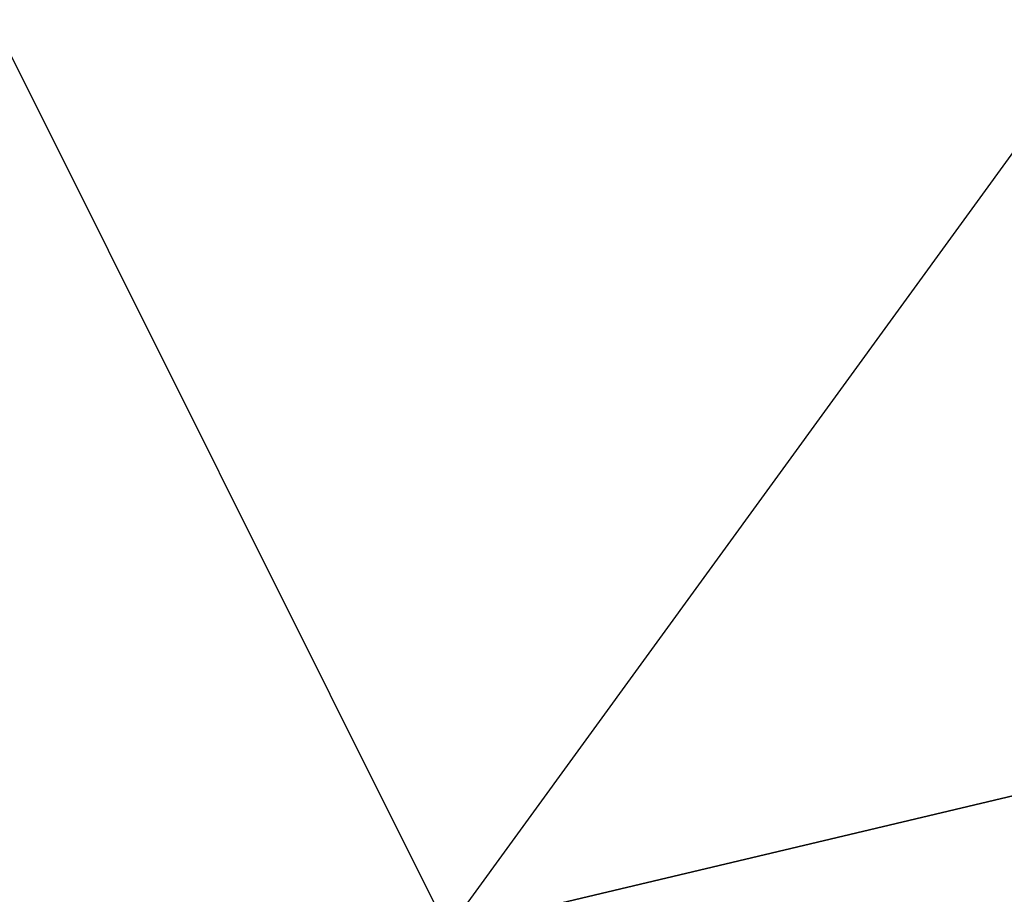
# Model space of a CAD drawing. Header units: millimetres. Extents: x 0.5 to 96.4, y -47.8 to 48.
# Tile 137 of 256: x 26.8062 to 26.8583, y -27.7823 to -27.7361. Entities that reach past the tile are written whole.
import ezdxf

# ---------------------------------------------------------------- set-up
doc = ezdxf.new("R2010")
doc.units = ezdxf.units.MM
doc.header["$LTSCALE"] = 25.4
doc.layers.get('0').update_dxf_attribs({"true_color": 0xff5454})

# ---------------------------------------------------------------- blocks, each defined once
blk = doc.blocks.new('WORKSHOP-A-6337.STL#1')
at = {"color": 250, "true_color": 0x262626}
mesh = blk.add_polyface(dxfattribs=at)
corners = [(28.584135, -27.368122, 155.064957), (26.828836, -27.784218, 149.630249), (27.61824, -28.697561, 149.733337), (27.80081, -26.446417, 154.995392)]
mesh.append_faces([[corners[k] for k in face] for face in [(0, 1, 2), (1, 0, 3)]], dxfattribs={"vtx0": -1, "color": 250})
mesh = blk.add_polyface(dxfattribs=at)
corners = [(26.828836, -27.784218, 149.630249), (23.480368, -32.266243, 134.59462), (23.517889, -32.341347, 134.609131), (26.791317, -27.709116, 149.615738)]
mesh.append_faces([[corners[k] for k in face] for face in [(0, 1, 2), (1, 0, 3)]], dxfattribs={"vtx0": -1, "color": 250})
blk = doc.blocks.new('Grupuj#1')
at = {"color": 0}
blk.add_blockref('WORKSHOP-A-6337.STL#1', (-0.507188, 47.844349, -17.197577), dxfattribs=at)

msp = doc.modelspace()

# ---------------------------------------------------------------- block references
at = {"color": 0}
msp.add_blockref('Grupuj#1', (0.507188, -47.844349, 17.197577), dxfattribs=at)

doc.saveas('drawing.dxf')
